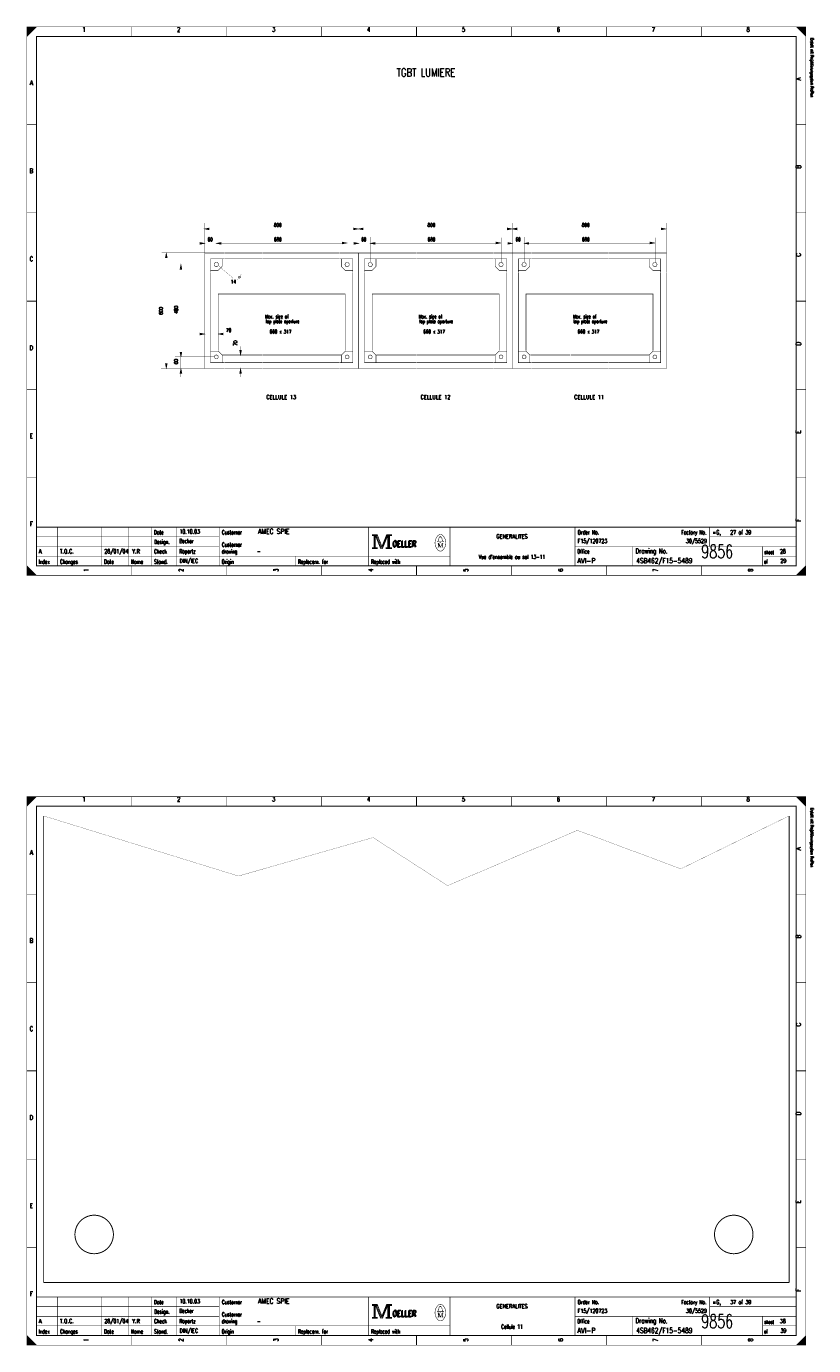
# Model space of a CAD drawing. Header units: centimetres. Extents: x 0 to 491, y -1040 to 69.
# Tile 180 of 181: x 400 to 441, y -120 to -51. Entities that reach past the tile are written whole.
import ezdxf
from ezdxf.enums import TextEntityAlignment as Align

# ---------------------------------------------------------------- set-up
doc = ezdxf.new("R2010")
doc.units = ezdxf.units.CM
doc.header["$MEASUREMENT"] = 0
doc.linetypes.add('GESTRICHELT', pattern=[3.75, 3, -0.75])
doc.layers.get('0').update_dxf_attribs({"color": 9, "linetype": 'CONTINUOUS'})
doc.styles.get("Standard").update_dxf_attribs({"font": 'romans.shx', "bigfont": 'TXT.shx'})

msp = doc.modelspace()

# ---------------------------------------------------------------- linework, layer by layer
at = {"color": 0, "flags": 128}
for points, const_width in [([(400, -65.75), (400, -51.5), (440.5, -51.5), (440.5, -80), (400, -80), (400, -65.75)], 0.025), ([(400, -51.5), (400.5, -51.5), (400, -52), (400, -51.5)], 0.025), ([(400.025, -51.5), (400.025, -51.975), (400.05, -51.95), (400.05, -51.5), (400.075, -51.5), (400.075, -51.925), (400.1, -51.9), (400.1, -51.5), (400.125, -51.5), (400.125, -51.875), (400.15, -51.85), (400.15, -51.5), (400.175, -51.5), (400.175, -51.825), (400.2, -51.8)], 0.025), ([(400.2, -51.8), (400.2, -51.5), (400.225, -51.5), (400.225, -51.775), (400.25, -51.75), (400.25, -51.5), (400.275, -51.5), (400.275, -51.725), (400.3, -51.7), (400.3, -51.5), (400.325, -51.5), (400.325, -51.675), (400.35, -51.65), (400.35, -51.5), (400.375, -51.5)], 0.025), ([(400.375, -51.5), (400.375, -51.625), (400.4, -51.6), (400.4, -51.5), (400.425, -51.5), (400.425, -51.575), (400.45, -51.55), (400.45, -51.5), (400.475, -51.5), (400.475, -51.525)], 0.025), ([(440, -51.5), (440.5, -52), (440.475, -51.975), (440.475, -51.5), (440.45, -51.5), (440.45, -51.95), (440.425, -51.925), (440.425, -51.5), (440.4, -51.5), (440.4, -51.9), (440.375, -51.875), (440.375, -51.5), (440.35, -51.5), (440.35, -51.85), (440.325, -51.825)], 0.025), ([(440.15, -51.65), (440.15, -51.5), (440.125, -51.5), (440.125, -51.625), (440.1, -51.6), (440.1, -51.5), (440.075, -51.5), (440.075, -51.575), (440.05, -51.55), (440.05, -51.5), (440.025, -51.5), (440.025, -51.525)], 0.025), ([(440.325, -51.825), (440.325, -51.5), (440.3, -51.5), (440.3, -51.8), (440.275, -51.775), (440.275, -51.5), (440.25, -51.5), (440.25, -51.75), (440.225, -51.725), (440.225, -51.5), (440.2, -51.5), (440.2, -51.7), (440.175, -51.675), (440.175, -51.5), (440.15, -51.5)], 0.025), ([(409.23, -62), (409.48, -61.95), (409.48, -62.05), (409.23, -62)], 0.025), ([(417.23, -62), (416.98, -61.95), (416.98, -62.05), (417.23, -62)], 0.025), ([(417.23, -62), (417.48, -61.95), (417.48, -62.05), (417.23, -62)], 0.025), ([(425.23, -62), (424.98, -61.95), (424.98, -62.05), (425.23, -62)], 0.025), ([(425.23, -62), (425.48, -61.95), (425.48, -62.05), (425.23, -62)], 0.025), ([(433.23, -62), (432.98, -61.95), (432.98, -62.05), (433.23, -62)], 0.025), ([(409.25, -62.75), (409, -62.7), (409, -62.8), (409.25, -62.75)], 0.025), ([(409.85, -62.75), (410.1, -62.7), (410.1, -62.8), (409.85, -62.75)], 0.025), ([(416.64, -62.73), (416.39, -62.68), (416.39, -62.78), (416.64, -62.73)], 0.025), ([(417.25, -62.75), (417, -62.7), (417, -62.8), (417.25, -62.75)], 0.025), ([(417.85, -62.75), (418.1, -62.7), (418.1, -62.8), (417.85, -62.75)], 0.025), ([(424.64, -62.73), (424.39, -62.68), (424.39, -62.78), (424.64, -62.73)], 0.025), ([(425.25, -62.75), (425, -62.7), (425, -62.8), (425.25, -62.75)], 0.025), ([(425.85, -62.75), (426.1, -62.7), (426.1, -62.8), (425.85, -62.75)], 0.025), ([(432.64, -62.73), (432.39, -62.68), (432.39, -62.78), (432.64, -62.73)], 0.025), ([(407.25, -63.25), (407.2, -63.5), (407.3, -63.5), (407.25, -63.25)], 0.025), ([(409.25, -64.24), (409.25, -63.25), (410.25, -63.25)], 0.025), ([(410.15, -63.55), (410.15, -63.95), (409.95, -64.15), (409.55, -64.15)], 0.025), ([(410.25, -63.55), (409.55, -63.55), (409.55, -64.24)], 0.025), ([(416.26, -63.25), (417.25, -63.25), (417.25, -64.24)], 0.025), ([(416.95, -64.24), (416.95, -63.55), (416.26, -63.55)], 0.025), ([(416.35, -63.55), (416.35, -63.95), (416.55, -64.15), (416.95, -64.15)], 0.025), ([(417.25, -64.24), (417.25, -63.25), (418.25, -63.25)], 0.025), ([(418.15, -63.55), (418.15, -63.95), (417.95, -64.15), (417.55, -64.15)], 0.025), ([(418.25, -63.55), (417.55, -63.55), (417.55, -64.24)], 0.025), ([(424.26, -63.25), (425.25, -63.25), (425.25, -64.24)], 0.025), ([(424.95, -64.24), (424.95, -63.55), (424.26, -63.55)], 0.025), ([(424.35, -63.55), (424.35, -63.95), (424.55, -64.15), (424.95, -64.15)], 0.025), ([(425.25, -64.24), (425.25, -63.25), (426.25, -63.25)], 0.025), ([(426.15, -63.55), (426.15, -63.95), (425.95, -64.15), (425.55, -64.15)], 0.025), ([(426.25, -63.55), (425.55, -63.55), (425.55, -64.24)], 0.025), ([(432.26, -63.25), (433.25, -63.25), (433.25, -64.24)], 0.025), ([(432.95, -64.24), (432.95, -63.55), (432.26, -63.55)], 0.025), ([(432.35, -63.55), (432.35, -63.95), (432.55, -64.15), (432.95, -64.15)], 0.025), ([(408.01, -63.85), (407.96, -64.1), (408.06, -64.1), (408.01, -63.85)], 0.025), ([(409.25, -67.46), (409, -67.41), (409, -67.51), (409.25, -67.46)], 0.025), ([(409.96, -67.46), (410.21, -67.41), (410.21, -67.51), (409.96, -67.46)], 0.025), ([(408.01, -68.65), (407.96, -68.4), (408.06, -68.4), (408.01, -68.65)], 0.025), ([(409.25, -68.25), (409.25, -69.25), (410.25, -69.25)], 0.025), ([(409.55, -68.25), (409.55, -68.95), (410.25, -68.95)], 0.025), ([(410.15, -68.95), (410.15, -68.55), (409.95, -68.35), (409.55, -68.35)], 0.025), ([(411.11, -68.55), (411.06, -68.3), (411.16, -68.3), (411.11, -68.55)], 0.025), ([(416.26, -68.95), (416.95, -68.95), (416.95, -68.25)], 0.025), ([(416.26, -69.25), (417.25, -69.25), (417.25, -68.25)], 0.025), ([(416.95, -68.35), (416.55, -68.35), (416.35, -68.55), (416.35, -68.95)], 0.025), ([(417.25, -68.25), (417.25, -69.25), (418.25, -69.25)], 0.025), ([(417.55, -68.25), (417.55, -68.95), (418.25, -68.95)], 0.025), ([(418.15, -68.95), (418.15, -68.55), (417.95, -68.35), (417.55, -68.35)], 0.025), ([(424.26, -68.95), (424.95, -68.95), (424.95, -68.25)], 0.025), ([(424.26, -69.25), (425.25, -69.25), (425.25, -68.25)], 0.025), ([(424.95, -68.35), (424.55, -68.35), (424.35, -68.55), (424.35, -68.95)], 0.025), ([(425.25, -68.25), (425.25, -69.25), (426.25, -69.25)], 0.025), ([(425.55, -68.25), (425.55, -68.95), (426.25, -68.95)], 0.025), ([(426.15, -68.95), (426.15, -68.55), (425.95, -68.35), (425.55, -68.35)], 0.025), ([(432.26, -68.95), (432.95, -68.95), (432.95, -68.25)], 0.025), ([(432.26, -69.25), (433.25, -69.25), (433.25, -68.25)], 0.025), ([(432.95, -68.35), (432.55, -68.35), (432.35, -68.55), (432.35, -68.95)], 0.025), ([(407.25, -69.25), (407.2, -69), (407.3, -69), (407.25, -69.25)], 0.025), ([(408.01, -69.25), (407.96, -69.5), (408.06, -69.5), (408.01, -69.25)], 0.025), ([(411.11, -69.25), (411.06, -69.5), (411.16, -69.5), (411.11, -69.25)], 0.025), ([(417.95, -77.88), (417.95, -77.95), (418.05, -77.95), (418.05, -78.55), (417.95, -78.55), (417.95, -78.62), (418.22, -78.62), (418.22, -78.55), (418.12, -78.55), (418.12, -77.95), (418.22, -77.95), (418.22, -77.88), (417.95, -77.88)], 0.025), ([(418.07, -77.93), (418.07, -78.57), (418.1, -78.57), (418.1, -77.93)], 0.025), ([(418.12, -77.95), (418.39, -78.62), (418.49, -78.62), (418.76, -77.95)], 0.025), ([(418.18, -77.95), (418.42, -78.54), (418.46, -78.54)], 0.025), ([(418.22, -77.88), (418.46, -78.48), (418.7, -77.88)], 0.025), ([(418.22, -77.95), (418.44, -78.51), (418.47, -78.51)], 0.025), ([(418.46, -78.58), (418.49, -78.58), (418.74, -77.95)], 0.025), ([(418.46, -78.54), (418.48, -78.54), (418.72, -77.95)], 0.025), ([(418.76, -77.95), (418.76, -78.55), (418.66, -78.55), (418.66, -78.62), (418.71, -78.62)], 0.025), ([(418.7, -77.88), (418.7, -77.95), (418.8, -77.95), (418.8, -78.55), (418.7, -78.55), (418.7, -78.62), (418.97, -78.62), (418.97, -78.55), (418.87, -78.55), (418.87, -77.95), (418.97, -77.95), (418.97, -77.88), (418.7, -77.88)], 0.025), ([(418.78, -77.93), (418.78, -78.57), (418.83, -78.57), (418.83, -77.93), (418.85, -77.93), (418.85, -78.57)], 0.025), ([(421.48, -78.26), (421.35, -78.26), (421.35, -78.24), (421.4, -78.2), (421.43, -78.04)], 0.025), ([(421.48, -78.01), (421.48, -77.98), (421.52, -77.98), (421.52, -78.01)], 0.025), ([(421.52, -78.26), (421.65, -78.26), (421.65, -78.24), (421.6, -78.2), (421.57, -78.04)], 0.025), ([(421.39, -78.33), (421.39, -78.54), (421.35, -78.54)], 0.025), ([(421.39, -78.33), (421.48, -78.54), (421.51, -78.54)], 0.025), ([(400, -79.5), (400, -80), (400.5, -80), (400, -79.5), (400.025, -79.525), (400.025, -80), (400.05, -80), (400.05, -79.55), (400.075, -79.575), (400.075, -80), (400.1, -80), (400.1, -79.6), (400.125, -79.625), (400.125, -80), (400.15, -80)], 0.025), ([(440.475, -79.525), (440.475, -80), (440.45, -80), (440.45, -79.55), (440.425, -79.575), (440.425, -80), (440.4, -80), (440.4, -79.6), (440.375, -79.625), (440.375, -80), (440.35, -80), (440.35, -79.65), (440.325, -79.675), (440.325, -80), (440.3, -80)], 0.025), ([(400.15, -80), (400.15, -79.65), (400.175, -79.675), (400.175, -80), (400.2, -80), (400.2, -79.7), (400.225, -79.725), (400.225, -80), (400.25, -80), (400.25, -79.75), (400.275, -79.775), (400.275, -80), (400.3, -80), (400.3, -79.8), (400.325, -79.825)], 0.025), ([(400.325, -79.825), (400.325, -80), (400.35, -80), (400.35, -79.85), (400.375, -79.875), (400.375, -80), (400.4, -80), (400.4, -79.9), (400.425, -79.925), (400.425, -80), (400.45, -80), (400.45, -79.95), (400.475, -79.975)], 0.025), ([(440.125, -79.875), (440.125, -80), (440.1, -80), (440.1, -79.9), (440.075, -79.925), (440.075, -80), (440.05, -80), (440.05, -79.95), (440.025, -79.975), (440.025, -80)], 0.025), ([(440.3, -80), (440.3, -79.7), (440.275, -79.725), (440.275, -80), (440.25, -80), (440.25, -79.75), (440.225, -79.775), (440.225, -80), (440.2, -80), (440.2, -79.8), (440.175, -79.825), (440.175, -80), (440.15, -80), (440.15, -79.85), (440.125, -79.875)], 0.025), ([(400, -105.75), (400, -91.5), (440.5, -91.5), (440.5, -120), (400, -120), (400, -105.75)], 0.025), ([(400, -91.5), (400.5, -91.5), (400, -92), (400, -91.5)], 0.025), ([(400.025, -91.5), (400.025, -91.975), (400.05, -91.95), (400.05, -91.5), (400.075, -91.5), (400.075, -91.925), (400.1, -91.9), (400.1, -91.5), (400.125, -91.5), (400.125, -91.875), (400.15, -91.85), (400.15, -91.5), (400.175, -91.5), (400.175, -91.825), (400.2, -91.8)], 0.025), ([(400.2, -91.8), (400.2, -91.5), (400.225, -91.5), (400.225, -91.775), (400.25, -91.75), (400.25, -91.5), (400.275, -91.5), (400.275, -91.725), (400.3, -91.7), (400.3, -91.5), (400.325, -91.5), (400.325, -91.675), (400.35, -91.65), (400.35, -91.5), (400.375, -91.5)], 0.025), ([(400.375, -91.5), (400.375, -91.625), (400.4, -91.6), (400.4, -91.5), (400.425, -91.5), (400.425, -91.575), (400.45, -91.55), (400.45, -91.5), (400.475, -91.5), (400.475, -91.525)], 0.025), ([(440, -91.5), (440.5, -92), (440.475, -91.975), (440.475, -91.5), (440.45, -91.5), (440.45, -91.95), (440.425, -91.925), (440.425, -91.5), (440.4, -91.5), (440.4, -91.9), (440.375, -91.875), (440.375, -91.5), (440.35, -91.5), (440.35, -91.85), (440.325, -91.825)], 0.025), ([(440.15, -91.65), (440.15, -91.5), (440.125, -91.5), (440.125, -91.625), (440.1, -91.6), (440.1, -91.5), (440.075, -91.5), (440.075, -91.575), (440.05, -91.55), (440.05, -91.5), (440.025, -91.5), (440.025, -91.525)], 0.025), ([(440.325, -91.825), (440.325, -91.5), (440.3, -91.5), (440.3, -91.8), (440.275, -91.775), (440.275, -91.5), (440.25, -91.5), (440.25, -91.75), (440.225, -91.725), (440.225, -91.5), (440.2, -91.5), (440.2, -91.7), (440.175, -91.675), (440.175, -91.5), (440.15, -91.5)], 0.025), ([(400.875, -92.5), (411, -95.625), (418, -93.625), (421.875, -96.125), (428.625, -93.25), (434, -95.25), (439.625, -92.5)], 0.01), ([(417.95, -117.88), (417.95, -117.95), (418.05, -117.95), (418.05, -118.55), (417.95, -118.55), (417.95, -118.62), (418.22, -118.62), (418.22, -118.55), (418.12, -118.55), (418.12, -117.95), (418.22, -117.95), (418.22, -117.88), (417.95, -117.88)], 0.025), ([(418.22, -117.88), (418.46, -118.48), (418.7, -117.88)], 0.025), ([(418.7, -117.88), (418.7, -117.95), (418.8, -117.95), (418.8, -118.55), (418.7, -118.55), (418.7, -118.62), (418.97, -118.62), (418.97, -118.55), (418.87, -118.55), (418.87, -117.95), (418.97, -117.95), (418.97, -117.88), (418.7, -117.88)], 0.025), ([(418.07, -117.93), (418.07, -118.57), (418.1, -118.57), (418.1, -117.93)], 0.025), ([(418.12, -117.95), (418.39, -118.62), (418.49, -118.62), (418.76, -117.95)], 0.025), ([(418.18, -117.95), (418.42, -118.54), (418.46, -118.54)], 0.025), ([(418.22, -117.95), (418.44, -118.51), (418.47, -118.51)], 0.025), ([(418.46, -118.58), (418.49, -118.58), (418.74, -117.95)], 0.025), ([(418.46, -118.54), (418.48, -118.54), (418.72, -117.95)], 0.025), ([(418.76, -117.95), (418.76, -118.55), (418.66, -118.55), (418.66, -118.62), (418.71, -118.62)], 0.025), ([(418.78, -117.93), (418.78, -118.57), (418.83, -118.57), (418.83, -117.93), (418.85, -117.93), (418.85, -118.57)], 0.025), ([(421.48, -118.26), (421.35, -118.26), (421.35, -118.24), (421.4, -118.2), (421.43, -118.04)], 0.025), ([(421.39, -118.33), (421.39, -118.54), (421.35, -118.54)], 0.025), ([(421.39, -118.33), (421.48, -118.54), (421.51, -118.54)], 0.025), ([(421.48, -118.01), (421.48, -117.98), (421.52, -117.98), (421.52, -118.01)], 0.025), ([(421.52, -118.26), (421.65, -118.26), (421.65, -118.24), (421.6, -118.2), (421.57, -118.04)], 0.025), ([(400, -119.5), (400, -120), (400.5, -120), (400, -119.5), (400.025, -119.525), (400.025, -120), (400.05, -120), (400.05, -119.55), (400.075, -119.575), (400.075, -120), (400.1, -120), (400.1, -119.6), (400.125, -119.625), (400.125, -120), (400.15, -120)], 0.025), ([(400.15, -120), (400.15, -119.65), (400.175, -119.675), (400.175, -120), (400.2, -120), (400.2, -119.7), (400.225, -119.725), (400.225, -120), (400.25, -120), (400.25, -119.75), (400.275, -119.775), (400.275, -120), (400.3, -120), (400.3, -119.8), (400.325, -119.825)], 0.025), ([(400.325, -119.825), (400.325, -120), (400.35, -120), (400.35, -119.85), (400.375, -119.875), (400.375, -120), (400.4, -120), (400.4, -119.9), (400.425, -119.925), (400.425, -120), (400.45, -120), (400.45, -119.95), (400.475, -119.975)], 0.025), ([(440.125, -119.875), (440.125, -120), (440.1, -120), (440.1, -119.9), (440.075, -119.925), (440.075, -120), (440.05, -120), (440.05, -119.95), (440.025, -119.975), (440.025, -120)], 0.025), ([(440.3, -120), (440.3, -119.7), (440.275, -119.725), (440.275, -120), (440.25, -120), (440.25, -119.75), (440.225, -119.775), (440.225, -120), (440.2, -120), (440.2, -119.8), (440.175, -119.825), (440.175, -120), (440.15, -120), (440.15, -119.85), (440.125, -119.875)], 0.025), ([(440.475, -119.525), (440.475, -120), (440.45, -120), (440.45, -119.55), (440.425, -119.575), (440.425, -120), (440.4, -120), (440.4, -119.6), (440.375, -119.625), (440.375, -120), (440.35, -120), (440.35, -119.65), (440.325, -119.675), (440.325, -120), (440.3, -120)], 0.025)]:
    msp.add_lwpolyline(points, dxfattribs=dict(at, const_width=const_width))
for points, const_width in [([(400, -51.5), (440.5, -51.5), (440.5, -80), (400, -80)], 0.025), ([(400.5, -52), (440, -52), (440, -79.5), (400.5, -79.5)], 0.05), ([(400.5, -52), (440, -52), (440, -79.5), (400.5, -79.5)], 0.025), ([(417.97, -77.9), (418.2, -77.9), (418.2, -77.93), (417.97, -77.93)], 0.025), ([(418.72, -77.9), (418.95, -77.9), (418.95, -77.93), (418.72, -77.93)], 0.025), ([(417.97, -78.57), (418.2, -78.57), (418.2, -78.6), (417.97, -78.6)], 0.025), ([(418.68, -78.57), (418.95, -78.57), (418.95, -78.6), (418.68, -78.6)], 0.025), ([(421.48, -78.26), (421.52, -78.26), (421.52, -78.29), (421.48, -78.29)], 0.025), ([(400, -91.5), (440.5, -91.5), (440.5, -120), (400, -120)], 0.025), ([(400.5, -92), (440, -92), (440, -119.5), (400.5, -119.5)], 0.05), ([(400.5, -92), (440, -92), (440, -119.5), (400.5, -119.5)], 0.025), ([(417.97, -117.9), (418.2, -117.9), (418.2, -117.93), (417.97, -117.93)], 0.025), ([(418.72, -117.9), (418.95, -117.9), (418.95, -117.93), (418.72, -117.93)], 0.025), ([(417.97, -118.57), (418.2, -118.57), (418.2, -118.6), (417.97, -118.6)], 0.025), ([(418.68, -118.57), (418.95, -118.57), (418.95, -118.6), (418.68, -118.6)], 0.025), ([(421.48, -118.26), (421.52, -118.26), (421.52, -118.29), (421.48, -118.29)], 0.025)]:
    msp.add_lwpolyline(points, close=True, dxfattribs=dict(at, const_width=const_width))
at = {"color": 0}
for points, const_width in [([(405.438, -51.5), (405.438, -52)], 0.025), ([(410.375, -51.5), (410.375, -52)], 0.025), ([(415.312, -51.5), (415.312, -52)], 0.025), ([(420.25, -52), (420.25, -51.5)], 0.05), ([(420.25, -51.5), (420.25, -52)], 0.025), ([(425.188, -51.5), (425.188, -52)], 0.025), ([(430.125, -51.5), (430.125, -52)], 0.025), ([(435.062, -51.5), (435.062, -52)], 0.025), ([(400, -56.583), (400.5, -56.583)], 0.025), ([(440.5, -56.583), (440, -56.583)], 0.025), ([(400, -61.167), (400.5, -61.167)], 0.025), ([(409.25, -61.69), (409.25, -63.25)], 0.01), ([(417.25, -61.69), (417.25, -63.25)], 0.01), ([(417.25, -61.69), (417.25, -63.25)], 0.01), ([(425.25, -61.69), (425.25, -63.25)], 0.01), ([(425.25, -61.69), (425.25, -63.25)], 0.01), ([(433.25, -61.69), (433.25, -63.25)], 0.01), ([(440.5, -61.167), (440, -61.167)], 0.025), ([(409.48, -62.03), (409.23, -62)], 0.025), ([(409.24, -62), (409.48, -61.97)], 0.025), ([(409.24, -62), (409.48, -61.99)], 0.025), ([(409.26, -62), (409.48, -62.01)], 0.025), ([(409.48, -62), (412.24, -62)], 0.01), ([(412.24, -62), (414.25, -62)], 0.01), ([(414.24, -62), (416.98, -62)], 0.01), ([(416.98, -61.97), (417.23, -62)], 0.025), ([(416.98, -61.99), (417.21, -62)], 0.025), ([(417.23, -62), (416.98, -62.03)], 0.025), ([(416.98, -62.01), (417.23, -62)], 0.025), ([(417.48, -62.03), (417.23, -62)], 0.025), ([(417.24, -62), (417.48, -61.97)], 0.025), ([(417.24, -62), (417.48, -61.99)], 0.025), ([(417.26, -62), (417.48, -62.01)], 0.025), ([(417.48, -62), (420.24, -62)], 0.01), ([(420.24, -62), (422.25, -62)], 0.01), ([(422.24, -62), (424.98, -62)], 0.01), ([(424.98, -61.97), (425.23, -62)], 0.025), ([(424.98, -61.99), (425.21, -62)], 0.025), ([(425.23, -62), (424.98, -62.03)], 0.025), ([(424.98, -62.01), (425.23, -62)], 0.025), ([(425.48, -62.03), (425.23, -62)], 0.025), ([(425.24, -62), (425.48, -61.97)], 0.025), ([(425.24, -62), (425.48, -61.99)], 0.025), ([(425.26, -62), (425.48, -62.01)], 0.025), ([(425.48, -62), (428.24, -62)], 0.01), ([(428.24, -62), (430.25, -62)], 0.01), ([(430.24, -62), (432.98, -62)], 0.01), ([(432.98, -61.97), (433.23, -62)], 0.025), ([(432.98, -61.99), (433.21, -62)], 0.025), ([(433.23, -62), (432.98, -62.03)], 0.025), ([(432.98, -62.01), (433.23, -62)], 0.025), ([(408.8, -62.75), (409, -62.75)], 0.01), ([(409, -62.72), (409.25, -62.75)], 0.025), ([(409, -62.74), (409.23, -62.75)], 0.025), ([(409, -62.76), (409.25, -62.75)], 0.025), ([(409.25, -62.75), (409, -62.78)], 0.025), ([(409.25, -62.75), (409.85, -62.75)], 0.01), ([(410.1, -62.78), (409.85, -62.75)], 0.025), ([(409.85, -62.42), (409.85, -63.72)], 0.01), ([(409.86, -62.75), (410.1, -62.72)], 0.025), ([(409.86, -62.75), (410.1, -62.74)], 0.025), ([(409.88, -62.75), (410.1, -62.76)], 0.025), ([(412.24, -62.74), (410.09, -62.74)], 0.01), ([(412.24, -62.74), (414.25, -62.74)], 0.01), ([(414.25, -62.74), (416.38, -62.74)], 0.01), ([(416.39, -62.7), (416.64, -62.73)], 0.025), ([(416.39, -62.72), (416.62, -62.73)], 0.025), ([(416.64, -62.73), (416.39, -62.76)], 0.025), ([(416.39, -62.74), (416.64, -62.73)], 0.025), ([(416.66, -62.45), (416.66, -63.75)], 0.01), ([(416.8, -62.75), (417, -62.75)], 0.01), ([(417, -62.72), (417.25, -62.75)], 0.025), ([(417, -62.74), (417.23, -62.75)], 0.025), ([(417, -62.76), (417.25, -62.75)], 0.025), ([(417.25, -62.75), (417, -62.78)], 0.025), ([(417.25, -62.75), (417.85, -62.75)], 0.01), ([(418.1, -62.78), (417.85, -62.75)], 0.025), ([(417.85, -62.42), (417.85, -63.72)], 0.01), ([(417.86, -62.75), (418.1, -62.72)], 0.025), ([(417.86, -62.75), (418.1, -62.74)], 0.025), ([(417.88, -62.75), (418.1, -62.76)], 0.025), ([(420.24, -62.74), (418.09, -62.74)], 0.01), ([(420.24, -62.74), (422.25, -62.74)], 0.01), ([(422.25, -62.74), (424.38, -62.74)], 0.01), ([(424.39, -62.7), (424.64, -62.73)], 0.025), ([(424.39, -62.72), (424.62, -62.73)], 0.025), ([(424.64, -62.73), (424.39, -62.76)], 0.025), ([(424.39, -62.74), (424.64, -62.73)], 0.025), ([(424.66, -62.45), (424.66, -63.75)], 0.01), ([(424.8, -62.75), (425, -62.75)], 0.01), ([(425, -62.72), (425.25, -62.75)], 0.025), ([(425, -62.74), (425.23, -62.75)], 0.025), ([(425, -62.76), (425.25, -62.75)], 0.025), ([(425.25, -62.75), (425, -62.78)], 0.025), ([(425.25, -62.75), (425.85, -62.75)], 0.01), ([(426.1, -62.78), (425.85, -62.75)], 0.025), ([(425.85, -62.42), (425.85, -63.72)], 0.01), ([(425.86, -62.75), (426.1, -62.72)], 0.025), ([(425.86, -62.75), (426.1, -62.74)], 0.025), ([(425.88, -62.75), (426.1, -62.76)], 0.025), ([(428.24, -62.74), (426.09, -62.74)], 0.01), ([(428.24, -62.74), (430.25, -62.74)], 0.01), ([(430.25, -62.74), (432.38, -62.74)], 0.01), ([(432.39, -62.7), (432.64, -62.73)], 0.025), ([(432.39, -62.72), (432.62, -62.73)], 0.025), ([(432.64, -62.73), (432.39, -62.76)], 0.025), ([(432.39, -62.74), (432.64, -62.73)], 0.025), ([(432.66, -62.45), (432.66, -63.75)], 0.01), ([(407.01, -63.24), (409.25, -63.24)], 0.01), ([(407.25, -63.27), (407.21, -63.5)], 0.025), ([(407.25, -63.27), (407.23, -63.5)], 0.025), ([(407.25, -63.28), (407.28, -63.5)], 0.025), ([(407.25, -63.28), (407.26, -63.5)], 0.025), ([(407.27, -68.98), (407.27, -63.51)], 0.01), ([(410.26, -63.25), (412.25, -63.25)], 0.025), ([(410.26, -63.55), (412.25, -63.55)], 0.025), ([(412.26, -63.25), (414.25, -63.25)], 0.025), ([(412.26, -63.55), (414.25, -63.55)], 0.025), ([(414.26, -63.25), (416.25, -63.25)], 0.025), ([(414.26, -63.55), (416.25, -63.55)], 0.025), ([(418.26, -63.25), (420.25, -63.25)], 0.025), ([(418.26, -63.55), (420.25, -63.55)], 0.025), ([(420.26, -63.25), (422.25, -63.25)], 0.025), ([(420.26, -63.55), (422.25, -63.55)], 0.025), ([(422.26, -63.25), (424.25, -63.25)], 0.025), ([(422.26, -63.55), (424.25, -63.55)], 0.025), ([(426.26, -63.25), (428.25, -63.25)], 0.025), ([(426.26, -63.55), (428.25, -63.55)], 0.025), ([(428.26, -63.25), (430.25, -63.25)], 0.025), ([(428.26, -63.55), (430.25, -63.55)], 0.025), ([(430.26, -63.25), (432.25, -63.25)], 0.025), ([(430.26, -63.55), (432.25, -63.55)], 0.025), ([(407.75, -63.84), (409.75, -63.84)], 0.01), ([(408.01, -63.87), (407.97, -64.1)], 0.025), ([(408.01, -63.87), (407.99, -64.1)], 0.025), ([(408, -68.43), (408, -64.1)], 0.01), ([(408.01, -63.88), (408.02, -64.1)], 0.025), ([(408.01, -63.88), (408.04, -64.1)], 0.025), ([(409.25, -66.23), (409.25, -64.24)], 0.025), ([(409.55, -66.24), (409.55, -64.25)], 0.025), ([(409.99, -63.93), (410.74, -64.58)], 0.01), ([(411.15, -64.35), (410.95, -64.65)], 0.01), ([(416.95, -66.24), (416.95, -64.25)], 0.025), ([(417.25, -66.23), (417.25, -64.24)], 0.025), ([(417.25, -66.24), (417.25, -64.25)], 0.025), ([(417.55, -66.24), (417.55, -64.25)], 0.025), ([(424.95, -66.24), (424.95, -64.25)], 0.025), ([(425.25, -66.23), (425.25, -64.24)], 0.025), ([(425.25, -66.24), (425.25, -64.25)], 0.025), ([(425.55, -66.24), (425.55, -64.25)], 0.025), ([(432.95, -66.24), (432.95, -64.25)], 0.025), ([(433.25, -66.24), (433.25, -64.25)], 0.025), ([(400.5, -65.75), (400, -65.75)], 0.05), ([(400, -65.75), (400.5, -65.75)], 0.025), ([(440, -65.75), (440.5, -65.75)], 0.05), ([(440.5, -65.75), (440, -65.75)], 0.025), ([(409.25, -68.25), (409.25, -66.19)], 0.025), ([(409.55, -68.25), (409.55, -66.25)], 0.025), ([(416.95, -68.25), (416.95, -66.2)], 0.025), ([(417.25, -68.25), (417.25, -66.19)], 0.025), ([(417.25, -68.26), (417.25, -66.19)], 0.025), ([(417.55, -68.25), (417.55, -66.25)], 0.025), ([(424.95, -68.25), (424.95, -66.2)], 0.025), ([(425.25, -68.26), (425.25, -66.19)], 0.025), ([(425.25, -68.25), (425.25, -66.19)], 0.025), ([(425.55, -68.25), (425.55, -66.25)], 0.025), ([(432.95, -68.25), (432.95, -66.2)], 0.025), ([(433.25, -68.26), (433.25, -66.19)], 0.025), ([(408.8, -67.46), (409, -67.46)], 0.01), ([(409, -67.43), (409.25, -67.46)], 0.025), ([(409, -67.45), (409.23, -67.46)], 0.025), ([(409, -67.47), (409.25, -67.46)], 0.025), ([(409.25, -67.46), (409, -67.49)], 0.025), ([(410.21, -67.49), (409.96, -67.46)], 0.025), ([(409.97, -67.46), (410.21, -67.43)], 0.025), ([(409.97, -67.46), (410.21, -67.45)], 0.025), ([(409.99, -67.46), (410.21, -67.47)], 0.025), ([(410.21, -67.46), (410.41, -67.46)], 0.01), ([(408.01, -68.64), (407.98, -68.4)], 0.025), ([(408.01, -68.64), (408, -68.4)], 0.025), ([(408.01, -68.65), (408.02, -68.4)], 0.025), ([(408.01, -68.65), (408.04, -68.4)], 0.025), ([(411.11, -68.54), (411.08, -68.3)], 0.025), ([(411.11, -68.54), (411.1, -68.3)], 0.025), ([(411.11, -68.55), (411.12, -68.3)], 0.025), ([(411.11, -68.55), (411.14, -68.3)], 0.025), ([(411.11, -68.3), (411.11, -68.1)], 0.01), ([(407.25, -69.24), (407.22, -69)], 0.025), ([(407.25, -69.24), (407.24, -69)], 0.025), ([(407.25, -69.25), (407.26, -69)], 0.025), ([(407.25, -69.25), (407.28, -69)], 0.025), ([(407.71, -68.65), (409.78, -68.65)], 0.01), ([(408.01, -68.65), (408.01, -69.24)], 0.01), ([(408.01, -69.24), (408.01, -69.7)], 0.01), ([(410.26, -68.95), (412.25, -68.95)], 0.025), ([(411.11, -69.24), (411.11, -69.7)], 0.01), ([(412.26, -68.95), (414.25, -68.95)], 0.025), ([(414.26, -68.95), (416.25, -68.95)], 0.025), ([(418.26, -68.95), (420.25, -68.95)], 0.025), ([(420.26, -68.95), (422.25, -68.95)], 0.025), ([(422.26, -68.95), (424.25, -68.95)], 0.025), ([(426.26, -68.95), (428.25, -68.95)], 0.025), ([(428.26, -68.95), (430.25, -68.95)], 0.025), ([(430.26, -68.95), (432.25, -68.95)], 0.025), ([(406.98, -69.25), (409.25, -69.25)], 0.01), ([(408.01, -69.27), (407.97, -69.5)], 0.025), ([(408.01, -69.27), (407.99, -69.5)], 0.025), ([(408.01, -69.28), (408.02, -69.5)], 0.025), ([(408.01, -69.28), (408.04, -69.5)], 0.025), ([(410.26, -69.25), (412.25, -69.25)], 0.025), ([(411.11, -69.27), (411.07, -69.5)], 0.025), ([(411.11, -69.27), (411.09, -69.5)], 0.025), ([(411.11, -69.28), (411.14, -69.5)], 0.025), ([(411.11, -69.28), (411.12, -69.5)], 0.025), ([(412.26, -69.25), (414.25, -69.25)], 0.025), ([(414.26, -69.25), (416.25, -69.25)], 0.025), ([(418.26, -69.25), (420.25, -69.25)], 0.025), ([(420.26, -69.25), (422.25, -69.25)], 0.025), ([(422.26, -69.25), (424.25, -69.25)], 0.025), ([(426.26, -69.25), (428.25, -69.25)], 0.025), ([(428.26, -69.25), (430.25, -69.25)], 0.025), ([(430.26, -69.25), (432.25, -69.25)], 0.025), ([(400, -70.333), (400.5, -70.333)], 0.025), ([(440.5, -70.333), (440, -70.333)], 0.025), ([(400, -74.917), (400.5, -74.917)], 0.025), ([(440.5, -74.917), (440, -74.917)], 0.025), ([(440, -77.5), (400.5, -77.5)], 0.05), ([(400.5, -78), (410, -78)], 0.025), ([(401.6, -79.5), (401.6, -77.5)], 0.025), ([(403.9, -79.5), (403.9, -77.5)], 0.025), ([(405.3, -79.5), (405.3, -77.5)], 0.025), ([(406.5, -77.5), (406.5, -79.5)], 0.025), ([(407.8, -77.5), (407.8, -79.5)], 0.025), ([(410, -77.5), (410, -79.5)], 0.025), ([(417.75, -77.5), (417.75, -79.5)], 0.025), ([(418.15, -77.95), (418.4, -78.58)], 0.025), ([(418.47, -78.51), (418.7, -77.94)], 0.025), ([(421.46, -78.01), (421.55, -78.01)], 0.025), ([(422, -77.5), (422, -79.5)], 0.025), ([(428.5, -77.5), (428.5, -79.5)], 0.025), ([(435.5, -77.5), (435.5, -78.5)], 0.025), ([(435.5, -78), (440, -78)], 0.025), ([(400.5, -78.5), (410, -78.5)], 0.025), ([(418.4, -78.58), (418.46, -78.58)], 0.025), ([(421.35, -78.33), (421.42, -78.33)], 0.025), ([(421.39, -78.54), (421.43, -78.54)], 0.025), ([(421.42, -78.33), (421.51, -78.54)], 0.025), ([(421.51, -78.54), (421.59, -78.33)], 0.025), ([(421.65, -78.54), (421.57, -78.54)], 0.025), ([(421.59, -78.54), (421.59, -78.33)], 0.025), ([(421.59, -78.33), (421.65, -78.33)], 0.025), ([(421.61, -78.33), (421.61, -78.54)], 0.025), ([(428.5, -78.5), (440, -78.5)], 0.025), ([(431.5, -78.5), (431.5, -79.5)], 0.025), ([(438.25, -78.5), (438.25, -79.5)], 0.025), ([(400.5, -79), (422, -79)], 0.025), ([(405.438, -80), (405.438, -79.5)], 0.025), ([(410.375, -80), (410.375, -79.5)], 0.025), ([(413.95, -79), (413.95, -79.5)], 0.025), ([(415.312, -80), (415.312, -79.5)], 0.025), ([(420.25, -79.5), (420.25, -80)], 0.05), ([(420.25, -80), (420.25, -79.5)], 0.025), ([(425.188, -80), (425.188, -79.5)], 0.025), ([(430.125, -80), (430.125, -79.5)], 0.025), ([(435.062, -80), (435.062, -79.5)], 0.025), ([(438.25, -79), (440, -79)], 0.025), ([(440.5, -79.5), (440, -80)], 0.025), ([(400.475, -80), (400.475, -79.975)], 0.025), ([(405.438, -91.5), (405.438, -92)], 0.025), ([(410.375, -91.5), (410.375, -92)], 0.025), ([(415.312, -91.5), (415.312, -92)], 0.025), ([(420.25, -92), (420.25, -91.5)], 0.05), ([(420.25, -91.5), (420.25, -92)], 0.025), ([(425.188, -91.5), (425.188, -92)], 0.025), ([(430.125, -91.5), (430.125, -92)], 0.025), ([(435.062, -91.5), (435.062, -92)], 0.025), ([(400.875, -92.5), (400.875, -116.75)], 0.05), ([(439.625, -92.5), (439.625, -116.75)], 0.05), ([(400, -96.584), (400.5, -96.584)], 0.025), ([(440.5, -96.584), (440, -96.584)], 0.025), ([(400, -101.167), (400.5, -101.167)], 0.025), ([(440.5, -101.167), (440, -101.167)], 0.025), ([(400.5, -105.75), (400, -105.75)], 0.05), ([(400, -105.75), (400.5, -105.75)], 0.025), ([(440, -105.75), (440.5, -105.75)], 0.05), ([(440.5, -105.75), (440, -105.75)], 0.025), ([(400, -110.334), (400.5, -110.334)], 0.025), ([(440.5, -110.334), (440, -110.334)], 0.025), ([(400, -114.917), (400.5, -114.917)], 0.025), ([(440.5, -114.917), (440, -114.917)], 0.025), ([(400.875, -116.75), (439.625, -116.75)], 0.05), ([(440, -117.5), (400.5, -117.5)], 0.05), ([(401.6, -119.5), (401.6, -117.5)], 0.025), ([(403.9, -119.5), (403.9, -117.5)], 0.025), ([(405.3, -119.5), (405.3, -117.5)], 0.025), ([(406.5, -117.5), (406.5, -119.5)], 0.025), ([(407.8, -117.5), (407.8, -119.5)], 0.025), ([(410, -117.5), (410, -119.5)], 0.025), ([(417.75, -117.5), (417.75, -119.5)], 0.025), ([(422, -117.5), (422, -119.5)], 0.025), ([(428.5, -117.5), (428.5, -119.5)], 0.025), ([(435.5, -117.5), (435.5, -118.5)], 0.025), ([(400.5, -118), (410, -118)], 0.025), ([(400.5, -118.5), (410, -118.5)], 0.025), ([(418.15, -117.95), (418.4, -118.58)], 0.025), ([(418.4, -118.58), (418.46, -118.58)], 0.025), ([(418.47, -118.51), (418.7, -117.94)], 0.025), ([(421.35, -118.33), (421.42, -118.33)], 0.025), ([(421.39, -118.54), (421.43, -118.54)], 0.025), ([(421.42, -118.33), (421.51, -118.54)], 0.025), ([(421.46, -118.01), (421.55, -118.01)], 0.025), ([(421.51, -118.54), (421.59, -118.33)], 0.025), ([(421.65, -118.54), (421.57, -118.54)], 0.025), ([(421.59, -118.54), (421.59, -118.33)], 0.025), ([(421.59, -118.33), (421.65, -118.33)], 0.025), ([(421.61, -118.33), (421.61, -118.54)], 0.025), ([(428.5, -118.5), (440, -118.5)], 0.025), ([(431.5, -118.5), (431.5, -119.5)], 0.025), ([(435.5, -118), (440, -118)], 0.025), ([(438.25, -118.5), (438.25, -119.5)], 0.025), ([(400.5, -119), (422, -119)], 0.025), ([(413.95, -119), (413.95, -119.5)], 0.025), ([(438.25, -119), (440, -119)], 0.025), ([(400.475, -120), (400.475, -119.975)], 0.025), ([(405.438, -120), (405.438, -119.5)], 0.025), ([(410.375, -120), (410.375, -119.5)], 0.025), ([(415.312, -120), (415.312, -119.5)], 0.025), ([(420.25, -119.5), (420.25, -120)], 0.05), ([(420.25, -120), (420.25, -119.5)], 0.025), ([(425.188, -120), (425.188, -119.5)], 0.025), ([(430.125, -120), (430.125, -119.5)], 0.025), ([(435.062, -120), (435.062, -119.5)], 0.025), ([(440.5, -119.5), (440, -120)], 0.025)]:
    msp.add_lwpolyline(points, dxfattribs=dict(at, const_width=const_width))
at = {"color": 0, "flags": 128}
for points, const_width in [([(409.96, -63.85, 1), (409.74, -63.85, 1)], 0.025), ([(416.76, -63.85, 1), (416.54, -63.85, 1)], 0.025), ([(417.96, -63.85, 1), (417.74, -63.85, 1)], 0.025), ([(424.76, -63.85, 1), (424.54, -63.85, 1)], 0.025), ([(425.96, -63.85, 1), (425.74, -63.85, 1)], 0.025), ([(432.76, -63.85, 1), (432.54, -63.85, 1)], 0.025), ([(411.1, -64.5, 1), (411, -64.5, 1)], 0.025), ([(409.95, -68.65, 1), (409.75, -68.65, 1)], 0.025), ([(416.75, -68.65, 1), (416.55, -68.65, 1)], 0.025), ([(417.95, -68.65, 1), (417.75, -68.65, 1)], 0.025), ([(424.75, -68.65, 1), (424.55, -68.65, 1)], 0.025), ([(425.95, -68.65, 1), (425.75, -68.65, 1)], 0.025), ([(432.75, -68.65, 1), (432.55, -68.65, 1)], 0.025), ([(404.5, -114.25, 1), (402.5, -114.25, 1)], 0.05), ([(437.75, -114.25, 1), (435.75, -114.25, 1)], 0.05)]:
    msp.add_lwpolyline(points, format="xyb", close=True, dxfattribs=dict(at, const_width=const_width))
at = {"color": 0, "linetype": 'GESTRICHELT', "const_width": 0.025, "flags": 128}
for points in [[(409.95, -68.32), (409.95, -65.38), (416.55, -65.38), (416.55, -68.33)], [(417.95, -68.32), (417.95, -65.38), (424.55, -65.38), (424.55, -68.33)], [(425.95, -68.32), (425.95, -65.38), (432.55, -65.38), (432.55, -68.33)]]:
    msp.add_lwpolyline(points, dxfattribs=at)
at = {"color": 0, "linetype": 'GESTRICHELT', "const_width": 0.025}
for points in [[(412.26, -68.55), (410.17, -68.55)], [(414.26, -68.55), (412.28, -68.55)], [(416.35, -68.55), (414.26, -68.55)], [(420.26, -68.55), (418.17, -68.55)], [(422.26, -68.55), (420.28, -68.55)], [(424.35, -68.55), (422.26, -68.55)], [(428.26, -68.55), (426.17, -68.55)], [(430.26, -68.55), (428.28, -68.55)], [(432.35, -68.55), (430.26, -68.55)]]:
    msp.add_lwpolyline(points, dxfattribs=at)
at = {"color": 0, "const_width": 0.025, "flags": 128}
for points in [[(421.35, -77.961, 0.373815), (421.349, -78.657, 0.373815)], [(421.649, -77.96, 0.530775), (421.351, -77.959, 0.530775)], [(421.46, -78.01, 0.414214), (421.43, -78.04, 0.414214)], [(421.57, -78.04, 0.414214), (421.54, -78.01, 0.414214)], [(421.65, -78.66, 0.378582), (421.646, -77.956, 0.378582)], [(421.35, -78.66, 0.532213), (421.649, -78.661, 0.532213)], [(421.649, -117.96, 0.530775), (421.351, -117.959, 0.530775)], [(421.35, -117.961, 0.373815), (421.349, -118.658, 0.373815)], [(421.46, -118.01, 0.414214), (421.43, -118.04, 0.414214)], [(421.57, -118.04, 0.414214), (421.54, -118.01, 0.414214)], [(421.65, -118.66, 0.378582), (421.646, -117.956, 0.378582)], [(421.35, -118.66, 0.532213), (421.649, -118.661, 0.532213)]]:
    msp.add_lwpolyline(points, format="xyb", dxfattribs=at)

# ---------------------------------------------------------------- texts
at = {"color": 0}
for s, height, width, p in [('1', 0.238, 0.672, (402.965, -51.514)), ('2', 0.238, 0.672, (407.899, -51.514)), ('3', 0.238, 0.672, (412.832, -51.514)), ('4', 0.238, 0.672, (417.766, -51.514)), ('5', 0.238, 0.672, (422.699, -51.514)), ('6', 0.238, 0.672, (427.632, -51.514)), ('7', 0.238, 0.672, (432.566, -51.514)), ('8', 0.238, 0.672, (437.499, -51.514)), ('A', 0.238, 0.76, (400.233, -54.283)), ('B', 0.238, 0.76, (400.233, -58.861)), ('60', 0.1905, 0.672, (409.531, -62.446)), ('60', 0.1905, 0.672, (417.517, -62.446)), ('60', 0.1905, 0.672, (425.538, -62.446)), ('C', 0.238, 0.76, (400.233, -63.439)), ('D', 0.238, 0.76, (400.233, -68.053)), ('CELLULE 13', 0.2143, 0.736, (413.223, -70.63)), ('CELLULE 12', 0.2143, 0.736, (421.244, -70.63)), ('CELLULE 11', 0.2143, 0.736, (429.229, -70.63)), ('E', 0.238, 0.76, (400.233, -72.632)), ('F', 0.238, 0.76, (400.233, -77.21)), ('GENERALITES', 0.21431, 0.76, (425.219, -77.87)), ("Vue d'ensemble au sol 13-11", 0.21431, 0.637926, (425.219, -78.935)), ('1', 0.238, 0.672, (402.965, -91.514)), ('2', 0.238, 0.672, (407.899, -91.514)), ('3', 0.238, 0.672, (412.832, -91.514)), ('4', 0.238, 0.672, (417.766, -91.514)), ('5', 0.238, 0.672, (422.699, -91.514)), ('6', 0.238, 0.672, (427.632, -91.514)), ('7', 0.238, 0.672, (432.566, -91.514)), ('8', 0.238, 0.672, (437.499, -91.514)), ('A', 0.238, 0.76, (400.233, -94.283)), ('B', 0.238, 0.76, (400.233, -98.861)), ('C', 0.238, 0.76, (400.233, -103.44)), ('D', 0.238, 0.76, (400.233, -108.054)), ('E', 0.238, 0.76, (400.233, -112.632)), ('F', 0.238, 0.76, (400.233, -117.211)), ('GENERALITES', 0.21431, 0.76, (425.219, -117.871)), ('Cellule 11', 0.2143, 0.64, (425.219, -118.936))]:
    msp.add_text(s, height=height, dxfattribs=dict(at, width=width)).set_placement(p, align=Align.TOP_CENTER)
for s, height, rotation, width, p in [('Erstellt mit Projektierungssystem ProPlan', 0.14288, 270, 0.622634, (440.702, -52.094)), ('480', 0.1905, 90, 0.672, (407.914, -66.401)), ('70', 0.1905, 90, 0.672, (410.997, -68.07)), ('60', 0.1905, 90, 0.672, (407.909, -69.028)), ('Erstellt mit Projektierungssystem ProPlan', 0.14288, 270, 0.622634, (440.702, -92.095))]:
    msp.add_text(s, height=height, rotation=rotation, dxfattribs=dict(at, width=width)).set_placement(p, align=Align.BOTTOM_LEFT)
for s, height, width, p in [('TGBT LUMIERE', 0.42862, 0.754667, (419.224, -53.658)), ('800', 0.1905, 0.672, (412.847, -61.7)), ('800', 0.1905, 0.672, (420.833, -61.7)), ('800', 0.1905, 0.672, (428.854, -61.7)), ('680', 0.1905, 0.672, (412.847, -62.446)), ('680', 0.1905, 0.672, (420.833, -62.446)), ('680', 0.1905, 0.672, (428.854, -62.446)), ('14', 0.1905, 0.672, (410.606, -64.646)), ('Max. size of', 0.1905, 0.637333, (412.381, -66.456)), ('Max. size of', 0.1905, 0.637333, (420.367, -66.456)), ('Max. size of', 0.1905, 0.637333, (428.388, -66.456)), ('70', 0.1905, 0.672, (410.358, -67.166)), ('top plate aperture', 0.1905, 0.610667, (412.405, -66.705)), ('top plate aperture', 0.1905, 0.610667, (420.391, -66.705)), ('top plate aperture', 0.1905, 0.610667, (428.412, -66.705)), ('660 x 317', 0.1905, 0.669333, (412.622, -67.237)), ('660 x 317', 0.1905, 0.669333, (420.608, -67.237)), ('660 x 317', 0.1905, 0.669333, (428.629, -67.237)), ('Date', 0.2143, 0.64, (406.605, -77.658)), ('Design.', 0.2143, 0.636571, (406.619, -78.154)), ('Customer', 0.2143, 0.62, (410.14, -77.658)), ('Order No.', 0.2143, 0.656889, (428.633, -77.658)), ('=G,    27 of 39', 0.21431, 0.681067, (435.641, -77.658)), ('Check', 0.2143, 0.632, (406.612, -78.651)), ('drawing', 0.2143, 0.6, (410.133, -78.651)), ('Customer', 0.2143, 0.62, (410.14, -78.296)), ('OELLER', 0.3096, 0.76, (418.996, -78.225)), ('OELLER', 0.3096, 0.76, (418.996, -78.225)), ('OELLER', 0.3096, 0.76, (419.032, -78.19)), ('Office', 0.2143, 0.626667, (428.615, -78.651)), ('Drawing No.', 0.26194, 0.646545, (431.643, -78.602)), ('sheet', 0.1905, 0.6, (438.338, -78.701)), ('Index', 0.2143, 0.632, (400.609, -79.184)), ('Changes', 0.2143, 0.622857, (401.726, -79.184)), ('Date', 0.2143, 0.64, (404.015, -79.184)), ('Name', 0.2143, 0.64, (405.404, -79.184)), ('Stand.', 0.2143, 0.642667, (406.612, -79.184)), ('Origin', 0.2143, 0.626667, (410.127, -79.184)), ('Replacem. for', 0.21431, 0.627077, (414.097, -79.184)), ('Replaced with', 0.21431, 0.619692, (417.895, -79.184)), ('of', 0.1905, 0.6, (438.323, -79.198)), ('Date', 0.2143, 0.64, (406.605, -117.658)), ('Customer', 0.2143, 0.62, (410.14, -117.658)), ('Order No.', 0.2143, 0.656889, (428.633, -117.658)), ('=G,    37 of 39', 0.21431, 0.681067, (435.641, -117.658)), ('Design.', 0.2143, 0.636571, (406.619, -118.155)), ('Customer', 0.2143, 0.62, (410.14, -118.297)), ('OELLER', 0.3096, 0.76, (418.996, -118.226)), ('OELLER', 0.3096, 0.76, (418.996, -118.226)), ('OELLER', 0.3096, 0.76, (419.032, -118.19)), ('Drawing No.', 0.26194, 0.646545, (431.643, -118.602)), ('Index', 0.2143, 0.632, (400.609, -119.184)), ('Changes', 0.2143, 0.622857, (401.726, -119.184)), ('Date', 0.2143, 0.64, (404.015, -119.184)), ('Name', 0.2143, 0.64, (405.404, -119.184)), ('Stand.', 0.2143, 0.642667, (406.612, -119.184)), ('Check', 0.2143, 0.632, (406.612, -118.652)), ('Origin', 0.2143, 0.626667, (410.127, -119.184)), ('drawing', 0.2143, 0.6, (410.133, -118.652)), ('Replacem. for', 0.21431, 0.627077, (414.097, -119.184)), ('Replaced with', 0.21431, 0.619692, (417.895, -119.184)), ('Office', 0.2143, 0.626667, (428.615, -118.652)), ('of', 0.1905, 0.6, (438.323, -119.198)), ('sheet', 0.1905, 0.6, (438.338, -118.701))]:
    msp.add_text(s, height=height, dxfattribs=dict(at, width=width)).set_placement(p, align=Align.TOP_LEFT)
at = {"color": 0, "width": 0.76}
for s, p in [('A', (439.991, -54.283)), ('B', (439.991, -58.861)), ('C', (439.992, -63.439)), ('D', (439.992, -68.053)), ('E', (439.991, -72.632)), ('F', (439.991, -77.21)), ('A', (439.991, -94.283)), ('B', (439.991, -98.861)), ('C', (439.992, -103.44)), ('D', (439.992, -108.054)), ('E', (439.991, -112.632)), ('F', (439.991, -117.211))]:
    msp.add_text(s, height=0.238, rotation=90, dxfattribs=at).set_placement(p, align=Align.TOP_LEFT)
at = {"color": 0, "width": 0.672}
msp.add_text('600', height=0.1905, rotation=90, dxfattribs=at).set_placement((407.118, -66.255), align=Align.BOTTOM_CENTER)
at = {"color": 0}
for s, height, width, p in [('Becker', 0.2143, 0.626667, (407.927, -78.389)), ('10.10.03', 0.2143, 0.678, (407.934, -77.892)), ('AMEC SPIE', 0.2619, 0.752889, (412.016, -77.923)), ('F15/120723', 0.2143, 0.6832, (428.639, -78.389)), ('A', 0.214, 0.76, (400.621, -78.921)), ('T.Q.C.', 0.2143, 0.728, (401.716, -78.921)), ('28/01/04', 0.2143, 0.678, (404.029, -78.921)), ('Y.R', 0.2143, 0.738667, (405.467, -78.921)), ('Ropertz', 0.2143, 0.622857, (407.932, -78.921)), ('-', 0.214, 0.696, (411.965, -78.921)), ('9856', 0.7, 0.6928, (435.058, -79.322)), ('28', 0.2143, 0.672, (439.15, -78.921)), ('DIN/IEC', 0.2143, 0.750857, (407.935, -79.418)), ('AVI-P', 0.2619, 0.7472, (428.624, -79.449)), ('4SB462/F15-5489', 0.26194, 0.6928, (431.679, -79.449)), ('29', 0.2143, 0.672, (439.177, -79.418)), ('10.10.03', 0.2143, 0.678, (407.934, -117.892)), ('AMEC SPIE', 0.2619, 0.752889, (412.016, -117.923)), ('Becker', 0.2143, 0.626667, (407.927, -118.389)), ('F15/120723', 0.2143, 0.6832, (428.639, -118.389)), ('9856', 0.7, 0.6928, (435.058, -119.322)), ('A', 0.214, 0.76, (400.621, -118.921)), ('T.Q.C.', 0.2143, 0.728, (401.716, -118.921)), ('28/01/04', 0.2143, 0.678, (404.029, -118.921)), ('Y.R', 0.2143, 0.738667, (405.467, -118.921)), ('Ropertz', 0.2143, 0.622857, (407.932, -118.921)), ('DIN/IEC', 0.2143, 0.750857, (407.935, -119.418)), ('-', 0.214, 0.696, (411.965, -118.921)), ('AVI-P', 0.2619, 0.7472, (428.624, -119.449)), ('4SB462/F15-5489', 0.26194, 0.6928, (431.679, -119.449)), ('38', 0.2143, 0.672, (439.15, -118.921)), ('39', 0.2143, 0.672, (439.177, -119.418))]:
    msp.add_text(s, height=height, dxfattribs=dict(at, width=width)).set_placement(p, align=Align.BOTTOM_LEFT)
at = {"color": 0, "width": 0.646545}
for p in [(435.335, -77.658), (435.335, -117.658)]:
    msp.add_text('Factory No.', height=0.21431, dxfattribs=at).set_placement(p, align=Align.TOP_RIGHT)
at = {"color": 0, "width": 0.675429}
for p in [(435.346, -78.389), (435.346, -118.389)]:
    msp.add_text('30/5529', height=0.2143, dxfattribs=at).set_placement(p, align=Align.BOTTOM_RIGHT)
at = {"color": 0, "width": 0.672}
for s, p in [('1', (402.965, -79.73)), ('2', (407.899, -79.73)), ('3', (412.832, -79.73)), ('4', (417.766, -79.73)), ('5', (422.699, -79.73)), ('6', (427.632, -79.73)), ('7', (432.566, -79.73)), ('8', (437.499, -79.73)), ('1', (402.965, -119.731)), ('2', (407.899, -119.731)), ('3', (412.832, -119.731)), ('4', (417.766, -119.731)), ('5', (422.699, -119.731)), ('6', (427.632, -119.731)), ('7', (432.566, -119.731)), ('8', (437.499, -119.731))]:
    msp.add_text(s, height=0.238, rotation=90, dxfattribs=at).set_placement(p, align=Align.TOP_CENTER)

doc.saveas('drawing.dxf')
